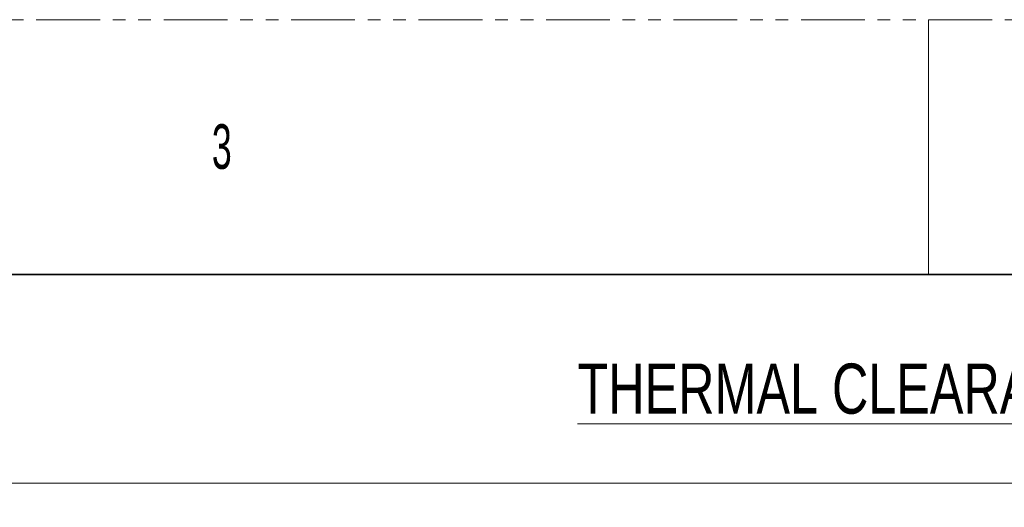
# Paper-space layout 'Sheet2' of a CAD drawing. Header units: millimetres. Extents: x 0 to 1118, y 0 to 864.
# Tile 77 of 79: x 748 to 846, y 815 to 864. Entities that reach past the tile are written whole.
import ezdxf

# ---------------------------------------------------------------- set-up
doc = ezdxf.new("R2010")
doc.units = ezdxf.units.MM
doc.linetypes.add('PHANTOM', pattern=[12.7, 6.35, -1.27, 1.27, -1.27, 1.27, -1.27])
doc.styles.add('SLDTEXTSTYLE0', font='TXT', dxfattribs={"width": 0.75})
doc.styles.add('SLDTEXTSTYLE4', font='TXT', dxfattribs={"width": 0.6})

psp = doc.layouts.new('Sheet2')

# ---------------------------------------------------------------- linework, layer by layer
at = {"color": 7, "linetype": 'PHANTOM', "lineweight": 18}
psp.add_line((0, 863.6), (1117.6, 863.6), dxfattribs=at)
at = {"color": 7, "linetype": 'Continuous', "lineweight": 18}
for p, q in [((838.2, 863.6), (838.2, 838.2)), ((627.557726, 817.377183), (1043.799148, 817.377183))]:
    psp.add_line(p, q, dxfattribs=at)
at = {"color": 7, "linetype": 'Continuous', "lineweight": 35}
psp.add_line((12.7, 838.2), (1104.9, 838.2), dxfattribs=at)

# ---------------------------------------------------------------- texts
at = {"color": 7, "linetype": 'Continuous', "lineweight": 0, "attachment_point": 1}
for s, insert, char_height, style in [('3', (766.79425, 853.172684), 4.445, 'SLDTEXTSTYLE4'), ('\\LTHERMAL CLEARANCES', (803.232576, 829.31291), 5, 'SLDTEXTSTYLE0')]:
    psp.add_mtext(s, dxfattribs=dict(at, insert=insert, char_height=char_height, style=style))

doc.saveas('drawing.dxf')
